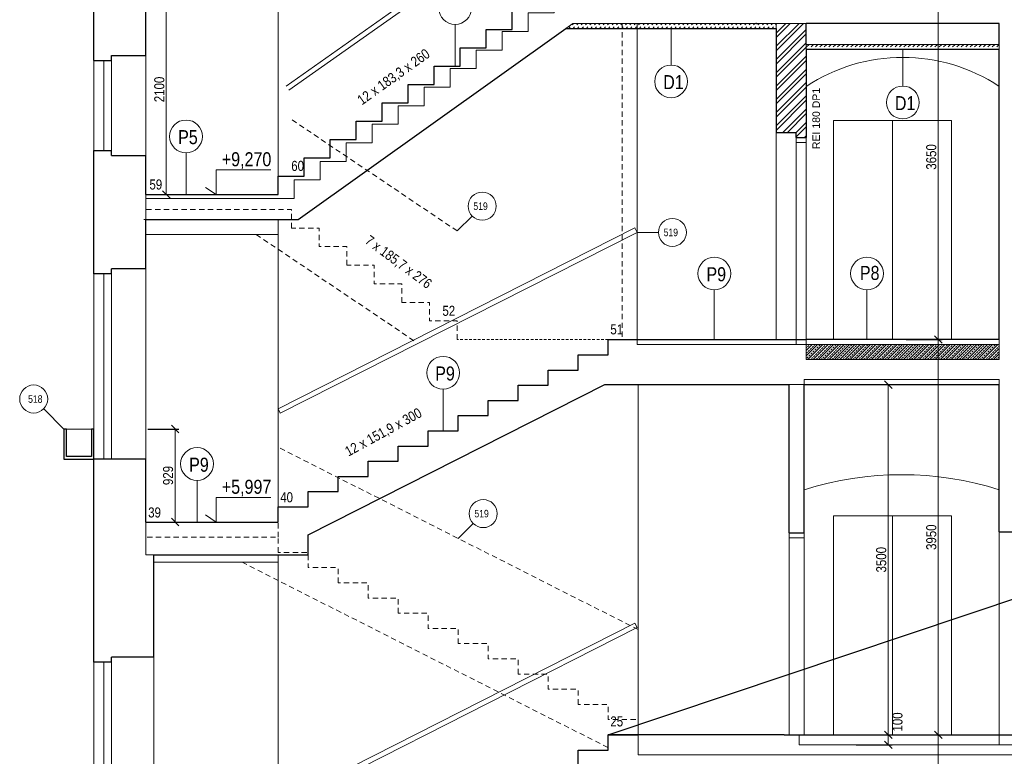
# Model space of a CAD drawing. Header units: millimetres. Extents: x -300958 to -108039, y 30118 to 292543.
# Tile 38 of 256: x -233875 to -224033, y 98314 to 105675. Entities that reach past the tile are written whole.
import ezdxf
from ezdxf.enums import TextEntityAlignment as Align

# ---------------------------------------------------------------- set-up
doc = ezdxf.new("R2010")
doc.units = ezdxf.units.MM
doc.header["$MEASUREMENT"] = 0
doc.linetypes.add('DGN Style 2', pattern=[879.857395, 527.914437, -351.942958])
doc.layers.get('0').update_dxf_attribs({"lineweight": 13})
doc.layers.get('Defpoints').update_dxf_attribs({"color": 3, "lineweight": 13})
for name, color, linetype, lineweight in [('dims', 7, 'Continuous', 9), ('ETAPY', 7, 'Continuous', 0), ('legenda', 7, 'Continuous', 13), ('Materiály', 1, 'Continuous', 13), ('navrh', 1, 'Continuous', 9), ('PSV', 7, 'Continuous', 13), ('schody', 7, 'Continuous', 13), ('tenka', 7, 'Continuous', 13), ('výškové kóty', 7, 'Continuous', 13), ('walls', 7, 'Continuous', 13)]:
    doc.layers.add(name, color=color, linetype=linetype, lineweight=lineweight)
doc.styles.add('STYLE-0', font='ARIALN.TTF')
doc.dimstyles.new('arch', dxfattribs={"dimscale": 50, "dimtxt": 2.5, "dimasz": 2.5, "dimexe": 1.25, "dimexo": 0.9, "dimtad": 1, "dimdec": 0, "dimtxsty": 'STYLE-0', "dimblk": 'ARCHTICK', "dimcen": 2.5, "dimadec": 0, "dimazin": 0, "dimtfac": 1, "dimtdec": 0, "dimtmove": 2, "dimatfit": 3, "dimldrblk": 'ARCHTICK', "dimfxl": 0, "dimarcsym": 0})

# ---------------------------------------------------------------- blocks, each defined once
blk = doc.blocks.new('_ArchTick')
at = {"color": 0, "linetype": 'ByBlock', "flags": 128}
blk.add_lwpolyline([(-0.5, -0.5), (0.5, 0.5)], dxfattribs=at)
blk = doc.blocks.new('*D565')
at = {"layer": 'Defpoints', "color": 0, "linetype": 'Continuous'}
for p in [(-225089.5, 106128.2), (-225089.5, 102478.2), (-224692.6, 102478.2)]:
    blk.add_point(p, dxfattribs=at)
at = {"layer": 'dims', "color": 0, "linetype": 'Continuous', "lineweight": -2}
for p, q in [((-225014.5, 106128.2), (-224655.1, 106128.2)), ((-225014.5, 102478.2), (-224655.1, 102478.2))]:
    blk.add_line(p, q, dxfattribs=at)
at = {"layer": 'dims', "linetype": 'Continuous', "lineweight": 0}
blk.add_line((-224692.6, 106128.2), (-224692.6, 102478.2), dxfattribs=at)
at = {"layer": 'dims', "linetype": 'Continuous', "lineweight": 0, "xscale": 75, "yscale": 75, "zscale": 75}
for p, rotation in [((-224692.6, 106128.2), 90), ((-224692.6, 102478.2), 270)]:
    blk.add_blockref('_ArchTick', p, dxfattribs=dict(at, rotation=rotation))
at = {"layer": 'dims', "color": 0, "linetype": 'Continuous', "insert": (-224762.4, 104303.2), "char_height": 100, "attachment_point": 5, "rotation": 90, "style": 'STYLE-0'}
blk.add_mtext('3650', dxfattribs=at)
blk = doc.blocks.new('*D566')
at = {"layer": 'Defpoints', "color": 0, "linetype": 'Continuous'}
for p in [(-225089.5, 102478.2), (-225089.5, 98528.2), (-224692.6, 98528.2)]:
    blk.add_point(p, dxfattribs=at)
at = {"layer": 'dims', "color": 0, "linetype": 'Continuous', "lineweight": -2}
for p, q in [((-225014.5, 102478.2), (-224655.1, 102478.2)), ((-225014.5, 98528.2), (-224655.1, 98528.2))]:
    blk.add_line(p, q, dxfattribs=at)
at = {"layer": 'dims', "linetype": 'Continuous', "lineweight": 0}
blk.add_line((-224692.6, 102478.2), (-224692.6, 98528.2), dxfattribs=at)
at = {"layer": 'dims', "linetype": 'Continuous', "lineweight": 0, "xscale": 75, "yscale": 75, "zscale": 75}
for p, rotation in [((-224692.6, 102478.2), 90), ((-224692.6, 98528.2), 270)]:
    blk.add_blockref('_ArchTick', p, dxfattribs=dict(at, rotation=rotation))
at = {"layer": 'dims', "color": 0, "linetype": 'Continuous', "insert": (-224762.4, 100503.2), "char_height": 100, "attachment_point": 5, "rotation": 90, "style": 'STYLE-0'}
blk.add_mtext('3950', dxfattribs=at)
blk = doc.blocks.new('*D567')
at = {"layer": 'Defpoints', "color": 0, "linetype": 'Continuous'}
for p in [(-225089.5, 98528.2), (-225089.5, 94658.2), (-224692.6, 94658.2)]:
    blk.add_point(p, dxfattribs=at)
at = {"layer": 'dims', "color": 0, "linetype": 'Continuous', "lineweight": -2}
for p, q in [((-225014.5, 98528.2), (-224655.1, 98528.2)), ((-225014.5, 94658.2), (-224655.1, 94658.2))]:
    blk.add_line(p, q, dxfattribs=at)
at = {"layer": 'dims', "linetype": 'Continuous', "lineweight": 0}
blk.add_line((-224692.6, 98528.2), (-224692.6, 94658.2), dxfattribs=at)
at = {"layer": 'dims', "linetype": 'Continuous', "lineweight": 0, "xscale": 75, "yscale": 75, "zscale": 75}
for p, rotation in [((-224692.6, 98528.2), 90), ((-224692.6, 94658.2), 270)]:
    blk.add_blockref('_ArchTick', p, dxfattribs=dict(at, rotation=rotation))
at = {"layer": 'dims', "color": 0, "linetype": 'Continuous', "insert": (-224762.4, 96593.2), "char_height": 100, "attachment_point": 5, "rotation": 90, "style": 'STYLE-0'}
blk.add_mtext('3870', dxfattribs=at)
blk = doc.blocks.new('*D569')
at = {"layer": 'Defpoints', "color": 0, "linetype": 'Continuous'}
for p in [(-225589.5, 102028.2), (-225589.5, 98528.2), (-225192.6, 98528.2)]:
    blk.add_point(p, dxfattribs=at)
at = {"layer": 'dims', "color": 0, "linetype": 'Continuous', "lineweight": -2}
for p, q in [((-225514.5, 102028.2), (-225155.1, 102028.2)), ((-225514.5, 98528.2), (-225155.1, 98528.2))]:
    blk.add_line(p, q, dxfattribs=at)
at = {"layer": 'dims', "linetype": 'Continuous', "lineweight": 0}
blk.add_line((-225192.6, 102028.2), (-225192.6, 98528.2), dxfattribs=at)
at = {"layer": 'dims', "linetype": 'Continuous', "lineweight": 0, "xscale": 75, "yscale": 75, "zscale": 75}
for p, rotation in [((-225192.6, 102028.2), 90), ((-225192.6, 98528.2), 270)]:
    blk.add_blockref('_ArchTick', p, dxfattribs=dict(at, rotation=rotation))
at = {"layer": 'dims', "color": 0, "linetype": 'Continuous', "insert": (-225262.4, 100278.2), "char_height": 100, "attachment_point": 5, "rotation": 90, "style": 'STYLE-0'}
blk.add_mtext('3500', dxfattribs=at)
blk = doc.blocks.new('*D570')
at = {"layer": 'Defpoints', "color": 0, "linetype": 'Continuous'}
for p in [(-225589.5, 98528.2), (-225589.5, 98428.2), (-225192.6, 98428.2)]:
    blk.add_point(p, dxfattribs=at)
at = {"layer": 'dims', "color": 0, "linetype": 'Continuous', "lineweight": -2}
for p, q in [((-225514.5, 98528.2), (-225155.1, 98528.2)), ((-225514.5, 98428.2), (-225155.1, 98428.2))]:
    blk.add_line(p, q, dxfattribs=at)
at = {"layer": 'dims', "linetype": 'Continuous', "lineweight": 0}
blk.add_line((-225192.6, 98528.2), (-225192.6, 98428.2), dxfattribs=at)
at = {"layer": 'dims', "linetype": 'Continuous', "lineweight": 0, "xscale": 75, "yscale": 75, "zscale": 75}
for p, rotation in [((-225192.6, 98528.2), 90), ((-225192.6, 98428.2), 270)]:
    blk.add_blockref('_ArchTick', p, dxfattribs=dict(at, rotation=rotation))
at = {"layer": 'dims', "color": 0, "linetype": 'Continuous', "insert": (-225100.3, 98657.1), "char_height": 100, "attachment_point": 5, "rotation": 90, "style": 'STYLE-0'}
blk.add_mtext('100', dxfattribs=at)
blk = doc.blocks.new('*D935')
at = {"layer": 'Defpoints', "color": 0, "linetype": 'Continuous'}
for p in [(-232612.6, 106028.1), (-232612.6, 103928.1), (-232409.4, 103928.1)]:
    blk.add_point(p, dxfattribs=at)
at = {"layer": 'dims', "color": 0, "linetype": 'Continuous', "lineweight": -2}
for p, q in [((-232537.6, 106028.1), (-232371.9, 106028.1)), ((-232537.6, 103928.1), (-232371.9, 103928.1))]:
    blk.add_line(p, q, dxfattribs=at)
at = {"layer": 'dims', "linetype": 'Continuous', "lineweight": 0}
blk.add_line((-232409.4, 106028.1), (-232409.4, 103928.1), dxfattribs=at)
at = {"layer": 'dims', "linetype": 'Continuous', "lineweight": 0, "xscale": 75, "yscale": 75, "zscale": 75}
for p, rotation in [((-232409.4, 106028.1), 90), ((-232409.4, 103928.1), 270)]:
    blk.add_blockref('_ArchTick', p, dxfattribs=dict(at, rotation=rotation))
at = {"layer": 'dims', "color": 0, "linetype": 'Continuous', "insert": (-232479.2, 104978.1), "char_height": 100, "attachment_point": 5, "rotation": 90, "style": 'STYLE-0'}
blk.add_mtext('2100', dxfattribs=at)
blk = doc.blocks.new('*D1851')
at = {"layer": 'Defpoints', "color": 0, "linetype": 'Continuous'}
for p in [(-232670.9, 101584.2), (-232321.7, 101584.2), (-232612, 100654.8)]:
    blk.add_point(p, dxfattribs=at)
at = {"layer": 'dims', "color": 0, "linetype": 'Continuous', "lineweight": -2}
for p, q in [((-232595.9, 101584.2), (-232284.2, 101584.2)), ((-232537, 100654.8), (-232284.2, 100654.8))]:
    blk.add_line(p, q, dxfattribs=at)
at = {"layer": 'dims', "linetype": 'Continuous', "lineweight": 0}
blk.add_line((-232321.7, 100654.8), (-232321.7, 101584.2), dxfattribs=at)
at = {"layer": 'dims', "linetype": 'Continuous', "lineweight": 0, "xscale": 75, "yscale": 75, "zscale": 75}
for p, rotation in [((-232321.7, 101584.2), 90), ((-232321.7, 100654.8), 270)]:
    blk.add_blockref('_ArchTick', p, dxfattribs=dict(at, rotation=rotation))
at = {"layer": 'dims', "color": 0, "linetype": 'Continuous', "insert": (-232391.5, 101119.5), "char_height": 100, "attachment_point": 5, "rotation": 90, "style": 'STYLE-0'}
blk.add_mtext('929', dxfattribs=at)

msp = doc.modelspace()

# ---------------------------------------------------------------- hatches: boundary and pattern name
at = {"layer": 'Materiály', "linetype": 'Continuous'}
h = msp.add_hatch(dxfattribs=at)
h.set_pattern_fill('DASH', color=256, scale=250, angle=45, style=0)
h.paths.add_polyline_path([(-228344.7, 105638.2), (-228414.8, 105588.2), (-227852.6, 105588.2), (-227852.6, 105638.2)])
h.paths.add_polyline_path([(-227852.6, 105638.2), (-227852.6, 105588.2), (-227702.6, 105588.2), (-227702.6, 105638.2)])
h.paths.add_polyline_path([(-227702.6, 105638.2), (-227702.6, 105588.2), (-226312.6, 105588.2), (-226312.6, 105638.2)])
h.paths.add_polyline_path([(-226012.6, 105428.2), (-226012.6, 105378.2), (-224082.6, 105378.2), (-224082.6, 105428.2)])
at = {"layer": 'Materiály', "linetype": 'Continuous', "lineweight": 0}
h = msp.add_hatch(dxfattribs=at)
h.set_pattern_fill('ANSI32', color=256, scale=250, style=0)
h.paths.add_polyline_path([(-226012.6, 105638.2), (-226312.6, 105638.2), (-226312.6, 104548.2), (-226112.6, 104548.2), (-226112.6, 104498.2), (-226012.6, 104498.2)])
h = msp.add_hatch(dxfattribs=at)
h.set_pattern_fill('ANSI33', color=256, scale=150, style=0)
h.paths.add_polyline_path([(-226012.6, 102428.2), (-226012.6, 102278.2), (-224082.6, 102278.2), (-224082.6, 102428.2)])

# ---------------------------------------------------------------- linework, layer by layer
at = {"layer": 'ETAPY', "linetype": 'Continuous', "lineweight": 30}
msp.add_line((-227992.6, 98528.2), (-217502.6, 102048.2), dxfattribs=at)
at = {"layer": 'legenda', "linetype": 'Continuous', "lineweight": 0}
for p, q in [((-229522.6, 105627.6), (-229522.6, 105211)), ((-227363.7, 105222.1), (-227363.7, 105588.2)), ((-225047.6, 105012.1), (-225047.6, 105378.2)), ((-232212.6, 104344.6), (-232212.6, 103928.1)), ((-226931.4, 102974.7), (-226931.4, 102478.2)), ((-225405.3, 102974.7), (-225405.3, 102478.2)), ((-229642.6, 101982.7), (-229642.6, 101566.2)), ((-232102.4, 101071.3), (-232102.4, 100654.8))]:
    msp.add_line(p, q, dxfattribs=at)
for centre in [(-229522.6, 105791.3), (-227363.7, 105058.3), (-225047.6, 104848.3), (-232212.6, 104508.4), (-226931.4, 103138.5), (-225405.3, 103138.5), (-229642.6, 102146.5), (-232102.4, 101235.1)]:
    msp.add_circle(centre, 163.8, dxfattribs=at)
at = {"layer": 'Materiály', "linetype": 'Continuous'}
for p, q in [((-226312.6, 104548.2), (-226312.6, 102478.2)), ((-226112.6, 104498.2), (-226112.6, 102428.2)), ((-226112.6, 104448.2), (-226012.6, 104448.2)), ((-226012.6, 104498.2), (-226012.6, 102278.2)), ((-226012.6, 102428.2), (-224082.6, 102428.2))]:
    msp.add_line(p, q, dxfattribs=at)
at = {"layer": 'Materiály', "linetype": 'Continuous', "lineweight": 0}
msp.add_line((-226182.6, 102028.2), (-226032.6, 102028.2), dxfattribs=at)
at = {"layer": 'Materiály', "linetype": 'Continuous', "lineweight": 0, "flags": 128}
msp.add_lwpolyline([(-226032.6, 102078.2), (-226032.6, 102028.2), (-224082.6, 102028.2), (-224082.6, 102078.2)], close=True, dxfattribs=at)
at = {"layer": 'navrh', "linetype": 'Continuous'}
for p, q in [((-231212.6, 105011.4), (-228352.6, 107027.4)), ((-231183.8, 104970.5), (-228323.8, 106986.5)), ((-226312.6, 105588.2), (-226312.6, 105638.2)), ((-224082.6, 105428.2), (-226012.6, 105428.2)), ((-226012.6, 105428.2), (-226012.6, 105378.2)), ((-233032.6, 105268.2), (-233032.6, 104368.1)), ((-232957.6, 105268.2), (-232957.6, 104368.1)), ((-233032.6, 103134.2), (-233032.6, 101284.2)), ((-232957.6, 103134.2), (-232957.6, 101284.2)), ((-233157.6, 101584.2), (-233407.6, 101584.2)), ((-233032.6, 99253.2), (-233032.6, 97304.2)), ((-232957.6, 99253.2), (-232957.6, 97304.2))]:
    msp.add_line(p, q, dxfattribs=at)
at = {"layer": 'navrh', "linetype": 'Continuous', "lineweight": 30}
for p, q in [((-226012.6, 105428.2), (-226012.6, 105638.2)), ((-228414.8, 105588.2), (-226312.6, 105588.2)), ((-226312.6, 105588.2), (-226312.6, 104548.2)), ((-226012.6, 105378.2), (-226012.6, 104498.2)), ((-224082.6, 105378.2), (-226012.6, 105378.2)), ((-226312.6, 104548.2), (-226112.6, 104548.2)), ((-226112.6, 104498.2), (-226112.6, 104548.2)), ((-226112.6, 104498.2), (-226012.6, 104498.2)), ((-232612.6, 103928.1), (-231292.5, 103928.2)), ((-224082.6, 102478.2), (-226012.6, 102478.2))]:
    msp.add_line(p, q, dxfattribs=at)
at = {"layer": 'navrh', "linetype": 'DGN Style 2', "lineweight": 0, "ltscale": 0.1}
for p, q in [((-229502.6, 103563.9), (-231158.6, 104678.1)), ((-227692.6, 99580.1), (-231292.6, 101402.9))]:
    msp.add_line(p, q, dxfattribs=at)
at = {"layer": 'navrh', "linetype": 'Continuous', "lineweight": 30, "flags": 128}
for points in [[(-231292.5, 103928.1), (-231292.5, 104111.4), (-231032.5, 104111.4), (-231032.5, 104294.7), (-230772.5, 104294.7), (-230772.5, 104477.9), (-230512.5, 104477.9), (-230512.5, 104661.2), (-230252.5, 104661.2), (-230252.5, 104844.5), (-229992.5, 104844.5), (-229992.5, 105027.8), (-229732.5, 105027.8), (-229732.5, 105211), (-229472.5, 105211), (-229472.5, 105394.3), (-229212.5, 105394.3), (-229212.5, 105577.5), (-228952.5, 105577.5), (-228952.5, 105760.8)], [(-233132.6, 101284.2), (-233132.6, 101584.2), (-233157.6, 101584.2), (-233157.6, 101309.2), (-233407.6, 101309.2), (-233407.6, 101584.2), (-233432.6, 101584.2), (-233432.6, 101284.2), (-233132.6, 101284.2)]]:
    msp.add_lwpolyline(points, dxfattribs=at)
at = {"layer": 'PSV', "linetype": 'Continuous', "lineweight": 0}
for p, q in [((-229351.6, 103713), (-229502.6, 103563.9)), ((-227490.4, 103549.1), (-227702.6, 103549.1)), ((-233634.8, 101786.4), (-233432.6, 101584.2)), ((-229341.6, 100640.6), (-229492.6, 100491.5))]:
    msp.add_line(p, q, dxfattribs=at)
for centre in [(-229251.9, 103811.4), (-227350.3, 103549.1), (-233735.1, 101884.2), (-229241.9, 100739)]:
    msp.add_circle(centre, 140.1, dxfattribs=at)
at = {"layer": 'schody', "linetype": 'DGN Style 2', "ltscale": 0.1}
for p, q in [((-227852.6, 105638.2), (-227852.6, 102478.2)), ((-231510.9, 103528.1), (-229918.1, 102456.5)), ((-231652.3, 100252.9), (-227992.6, 98399.9))]:
    msp.add_line(p, q, dxfattribs=at)
at = {"layer": 'schody', "linetype": 'DGN Style 2', "ltscale": 0.05}
msp.add_line((-227992.6, 102478.2), (-229502.6, 102478.2), dxfattribs=at)
at = {"layer": 'schody', "linetype": 'DGN Style 2', "ltscale": 0.1, "flags": 128}
for points in [[(-231158.6, 103592.4), (-231158.6, 103778.1), (-232612.6, 103778.1), (-232612.6, 103778.1), (-232612.6, 103778.1)], [(-230606.6, 103221), (-230606.6, 103406.7), (-230882.6, 103406.7), (-230882.6, 103592.4), (-231158.6, 103592.4)], [(-230054.6, 102849.6), (-230054.6, 103035.3), (-230330.6, 103035.3), (-230330.6, 103221), (-230606.6, 103221)], [(-229502.6, 102478.2), (-229502.6, 102663.9), (-229778.6, 102663.9), (-229778.6, 102849.6), (-230054.6, 102849.6)], [(-231292.6, 100502.9), (-231292.6, 100654.8), (-232612.6, 100654.8), (-232612.6, 100654.8), (-232612.6, 100654.8)], [(-231292.6, 100351), (-231292.6, 100502.9), (-232612.6, 100502.9), (-232612.6, 100502.9), (-232612.6, 100502.9)], [(-230692.6, 100047.2), (-230692.6, 100199.1), (-230992.6, 100199.1), (-230992.6, 100351), (-231292.6, 100351)], [(-230092.6, 99743.4), (-230092.6, 99895.3), (-230392.6, 99895.3), (-230392.6, 100047.2), (-230692.6, 100047.2)], [(-229492.6, 99439.6), (-229492.6, 99591.5), (-229792.6, 99591.5), (-229792.6, 99743.4), (-230092.6, 99743.4)], [(-228892.6, 99135.8), (-228892.6, 99287.7), (-229192.6, 99287.7), (-229192.6, 99439.6), (-229492.6, 99439.6)], [(-228292.6, 98832), (-228292.6, 98983.9), (-228592.6, 98983.9), (-228592.6, 99135.8), (-228892.6, 99135.8)], [(-227692.6, 98528.2), (-227692.6, 98680.1), (-227992.6, 98680.1), (-227992.6, 98832), (-228292.6, 98832)]]:
    msp.add_lwpolyline(points, dxfattribs=at)
at = {"layer": 'tenka', "linetype": 'Continuous'}
for p, q in [((-231292.5, 103928.1), (-231292.6, 106028.2)), ((-228414.8, 105588.2), (-228344.7, 105638.2)), ((-228344.7, 105638.2), (-226012.6, 105638.2)), ((-227702.6, 105638.2), (-227702.6, 102478.2)), ((-224082.6, 105378.2), (-224082.6, 105428.2)), ((-232612.6, 105318.2), (-232612.6, 104318.1)), ((-233132.6, 105268.2), (-233132.6, 104368.1)), ((-232957.6, 105268.2), (-233132.6, 105268.2)), ((-225739.6, 104668.2), (-225739.6, 102478.2)), ((-224559.6, 104668.2), (-225739.6, 104668.2)), ((-225149.6, 104668.2), (-225149.6, 102478.2)), ((-224559.6, 104668.2), (-224559.6, 102478.2)), ((-232957.6, 104368.1), (-233132.6, 104368.1)), ((-232632.6, 103678.1), (-232612.6, 103678.1)), ((-231292.6, 100806.7), (-231292.6, 103678.1)), ((-231292.6, 101786.2), (-227725, 103593.8)), ((-231270, 101741.6), (-227702.4, 103549.2)), ((-232612.6, 103528.1), (-231292.6, 103528.1)), ((-232612.6, 103184.2), (-232612.6, 101284.2)), ((-233132.6, 103134.2), (-233132.6, 101284.2)), ((-227702.6, 102428.2), (-227702.6, 102478.2)), ((-224082.6, 102478.2), (-224082.6, 102278.2)), ((-226012.6, 102428.2), (-227702.6, 102428.2)), ((-224082.6, 102278.2), (-226012.6, 102278.2)), ((-227692.6, 98528.2), (-227692.6, 102028.2)), ((-226032.6, 102028.2), (-226032.6, 98528.2)), ((-231292.6, 101786.2), (-231270, 101741.6)), ((-225739.6, 100718.2), (-225739.6, 98528.2)), ((-224559.6, 100718.2), (-225739.6, 100718.2)), ((-225149.6, 100718.2), (-225149.6, 98528.2)), ((-224559.6, 100718.2), (-224559.6, 98528.2)), ((-226182.6, 100548.2), (-226182.6, 98528.2)), ((-226182.6, 100498.2), (-226032.6, 100498.2)), ((-226032.6, 100548.2), (-226032.6, 98528.2)), ((-224082.6, 100558.2), (-224082.6, 98528.2)), ((-232532.6, 100328.2), (-232612.6, 100328.2)), ((-231292.6, 96825.4), (-231292.6, 100328.2)), ((-231158.8, 97904), (-227725, 99643.8)), ((-231158.8, 97847.9), (-227702.4, 99599.2)), ((-233132.6, 99253.2), (-233132.6, 97304.2)), ((-232532.6, 99303.2), (-232532.6, 97304.2)), ((-227692.6, 98328.2), (-227692.6, 98528.2)), ((-226082.6, 98528.2), (-226082.6, 98428.2)), ((-224082.6, 98528.2), (-224082.6, 98428.2)), ((-226082.6, 98428.2), (-224082.6, 98428.2)), ((-224082.6, 98428.2), (-217352.6, 98428.2)), ((-227692.6, 98328.2), (-217352.6, 98328.2))]:
    msp.add_line(p, q, dxfattribs=at)
at = {"layer": 'tenka', "linetype": 'DGN Style 2'}
for p, q in [((-232612.6, 103678.1), (-232612.6, 103928.1)), ((-227725, 103593.8), (-227702.4, 103549.2)), ((-232612.6, 100654.8), (-232612.6, 100328.2)), ((-227725, 99643.8), (-227702.4, 99599.2))]:
    msp.add_line(p, q, dxfattribs=at)
at = {"layer": 'tenka', "linetype": 'Continuous', "flags": 128}
for points in [[(-232612.6, 103888.1), (-231132.6, 103888.2), (-231132.6, 104073.7), (-230872.6, 104073.7), (-230872.6, 104259.1), (-230612.6, 104259.1), (-230612.6, 104444.6), (-230352.6, 104444.6), (-230352.6, 104630), (-230092.6, 104630), (-230092.6, 104815.5), (-229832.6, 104815.5), (-229832.6, 105000.9), (-229572.6, 105000.9), (-229572.6, 105186.4), (-229312.6, 105186.4), (-229312.6, 105371.8), (-229052.6, 105371.8), (-229052.6, 105557.3), (-228792.6, 105557.3), (-228792.6, 105742.7), (-228532.6, 105742.7), (-228532.6, 105838.2)], [(-231292.6, 100101), (-231292.6, 100252.9), (-232532.6, 100252.9), (-232532.6, 100252.9), (-232532.6, 100252.9)]]:
    msp.add_lwpolyline(points, dxfattribs=at)
at = {"layer": 'tenka', "linetype": 'Continuous', "extrusion": (0, 0, -1)}
for centre, radius, start, end in [((225047.6, 103547.6), 1750.6, 56.54705, 123.45295), ((225057.6, 97884.4), 3243.7, 72.50768, 107.49232)]:
    msp.add_arc(centre, radius, start, end, dxfattribs=at)
at = {"layer": 'výškové kóty', "linetype": 'Continuous', "lineweight": 0, "flags": 128}
for points in [[(-231363.9, 104173.5), (-231912.6, 104173.5), (-231912.6, 103928.1), (-232019, 103998.5)], [(-231363.9, 100900.2), (-231912.6, 100900.2), (-231912.6, 100654.8), (-232019, 100725.2)]]:
    msp.add_lwpolyline(points, dxfattribs=at)
at = {"layer": 'walls', "linetype": 'Continuous', "lineweight": 30}
for p, q in [((-232612.6, 105318.2), (-232612.6, 106188.2)), ((-233132.6, 105268.2), (-233132.6, 105768.2)), ((-226012.6, 105638.2), (-226012.6, 105638.2)), ((-224082.6, 105638.2), (-226012.6, 105638.2)), ((-224082.6, 105428.2), (-224082.6, 105638.2)), ((-231092.8, 103678.1), (-228414.8, 105588.2)), ((-232957.6, 105318.2), (-232612.6, 105318.2)), ((-232957.6, 105268.2), (-232957.6, 105318.2)), ((-224082.6, 102478.2), (-224082.6, 105378.2)), ((-233132.6, 105268.2), (-232957.6, 105268.2)), ((-233132.6, 103134.2), (-233132.6, 104368.1)), ((-233132.6, 104368.1), (-232957.6, 104368.1)), ((-232957.6, 104318.1), (-232957.6, 104368.1)), ((-232957.6, 104318.1), (-232612.6, 104318.1)), ((-232612.6, 103928.1), (-232612.6, 104318.1)), ((-232612.6, 103678.1), (-231092.8, 103678.1)), ((-232612.6, 103184.2), (-232612.6, 103678.1)), ((-232612.6, 103184.2), (-232957.6, 103184.2)), ((-232957.6, 103134.2), (-232957.6, 103184.2)), ((-232957.6, 103134.2), (-233132.6, 103134.2)), ((-230992.6, 100526.5), (-228026.7, 102028.2)), ((-228026.7, 102028.2), (-226182.6, 102028.2)), ((-226182.6, 100548.2), (-226182.6, 102028.2)), ((-226032.6, 102028.2), (-224082.6, 102028.2)), ((-226032.6, 100548.2), (-226032.6, 102028.2)), ((-224082.6, 100558.2), (-224082.6, 102028.2)), ((-233132.6, 99253.2), (-233132.6, 101284.2)), ((-232612.6, 101284.2), (-233132.6, 101284.2)), ((-232612.6, 100654.8), (-232612.6, 101284.2)), ((-232612.6, 100654.8), (-231292.6, 100654.8)), ((-230992.6, 100328.2), (-230992.6, 100526.5)), ((-226182.6, 100548.2), (-226032.6, 100548.2)), ((-232532.6, 100328.2), (-230992.6, 100328.2)), ((-232532.6, 99303.2), (-232532.6, 100328.2)), ((-232957.6, 99253.2), (-233132.6, 99253.2)), ((-232532.6, 99303.2), (-232957.6, 99303.2)), ((-232957.6, 99253.2), (-232957.6, 99303.2)), ((-226232.6, 98528.2), (-227992.6, 98528.2)), ((-226232.6, 98528.2), (-224082.6, 98528.2)), ((-224082.6, 98528.2), (-217352.6, 98528.2))]:
    msp.add_line(p, q, dxfattribs=at)
at = {"layer": 'walls', "linetype": 'Continuous', "lineweight": 30, "flags": 128}
for points in [[(-228292.6, 102173.8), (-228292.6, 102325.7), (-227992.6, 102325.7), (-227992.6, 102478.2), (-226012.6, 102478.2)], [(-228892.6, 101870), (-228892.6, 102021.9), (-228592.6, 102021.9), (-228592.6, 102173.8), (-228292.6, 102173.8)], [(-229492.6, 101566.2), (-229492.6, 101718.1), (-229192.6, 101718.1), (-229192.6, 101870), (-228892.6, 101870)], [(-230092.6, 101262.4), (-230092.6, 101414.3), (-229792.6, 101414.3), (-229792.6, 101566.2), (-229492.6, 101566.2)], [(-230692.6, 100958.6), (-230692.6, 101110.5), (-230392.6, 101110.5), (-230392.6, 101262.4), (-230092.6, 101262.4)], [(-231292.6, 100654.8), (-231292.6, 100806.7), (-230992.6, 100806.7), (-230992.6, 100958.6), (-230692.6, 100958.6)], [(-224082.6, 100558.2), (-223662.6, 100558.2), (-223662.6, 100498.2)], [(-228292.6, 98218.6), (-228292.6, 98373.4), (-227992.6, 98373.4), (-227992.6, 98528.2), (-227692.6, 98528.2)]]:
    msp.add_lwpolyline(points, dxfattribs=at)
at = {"layer": 'walls', "linetype": 'Continuous', "lineweight": 30}
msp.add_point((-226512.6, 105638.2), dxfattribs=at)

# ---------------------------------------------------------------- texts
at = {"layer": 'legenda', "linetype": 'Continuous', "lineweight": 0, "char_height": 140, "attachment_point": 1, "style": 'STYLE-0'}
for s, insert, width in [('D1', (-227442.5, 105121), 298.375), ('D1', (-225126.4, 104911), 298.375), ('P5', (-232291.4, 104571.1), 1046.843), ('P9', (-227010.1, 103201.2), 1046.843), ('P8', (-225476.5, 103214.2), 311.932), ('P9', (-229721.4, 102209.2), 258.724), ('P9', (-232181.2, 101297.8), 258.724)]:
    msp.add_mtext(s, dxfattribs=dict(at, insert=insert, width=width))
at = {"layer": 'PSV', "linetype": 'Continuous', "lineweight": 0, "style": 'STYLE-0'}
for s, p in [('519', (-229267.9, 103811.4)), ('519', (-227366.2, 103549.1)), ('518', (-233719.2, 101884.2)), ('519', (-229257.9, 100739))]:
    msp.add_text(s, height=75, dxfattribs=at).set_placement(p, align=Align.MIDDLE_CENTER)
at = {"layer": 'PSV', "linetype": 'Continuous', "lineweight": 0, "insert": (-225913, 104688), "char_height": 75, "attachment_point": 5, "rotation": 90, "line_spacing_factor": 0.725795, "style": 'STYLE-0'}
msp.add_mtext('\\fArial|b0|i0|c238|p39;REI 180 DP1', dxfattribs=at)
at = {"layer": 'schody', "linetype": 'Continuous', "style": 'STYLE-0'}
msp.add_text('12 x 183,3 x 260', height=100, rotation=35.57962, dxfattribs=at).set_placement((-230138.6, 105104.7), align=Align.MIDDLE_CENTER)
for s, p in [('60', (-231096.8, 104214)), ('59', (-232514.5, 104028.4)), ('52', (-229585.7, 102765.9)), ('51', (-227906.9, 102580.2)), ('40', (-231206.9, 100902.5)), ('39', (-232526.9, 100750.6)), ('25', (-227906.9, 98662.5))]:
    msp.add_text(s, height=100, dxfattribs=at).set_placement(p, align=Align.MIDDLE_CENTER)
at = {"layer": 'schody', "linetype": 'Continuous', "lineweight": 0, "style": 'STYLE-0'}
for s, rotation, p in [('7 x 185,7 x 276', 323.4601, (-230087.6, 103254.6)), ('12 x 151,9 x 300', 28.64057, (-230240.7, 101554.4))]:
    msp.add_text(s, height=100, rotation=rotation, dxfattribs=at).set_placement(p, align=Align.MIDDLE_CENTER)
at = {"layer": 'výškové kóty', "linetype": 'Continuous', "lineweight": 0, "char_height": 140, "width": 1046.843, "attachment_point": 1, "style": 'STYLE-0'}
for s, insert in [('+9,270', (-231854.8, 104350.4)), ('+5,997', (-231854.8, 101077.1))]:
    msp.add_mtext(s, dxfattribs=dict(at, insert=insert))

# ---------------------------------------------------------------- dimensions: what is measured, and where the dimension line sits
at = {"layer": 'dims', "linetype": 'Continuous'}
for base, p1, p2, picture, middle in [((-224692.6, 102478.2), (-225089.5, 106128.2), (-225089.5, 102478.2), '*D565', (-224762.4, 104303.2)), ((-232409.4, 103928.1), (-232612.6, 106028.1), (-232612.6, 103928.1), '*D935', (-232479.2, 104978.1)), ((-224692.6, 98528.2), (-225089.5, 102478.2), (-225089.5, 98528.2), '*D566', (-224762.4, 100503.2)), ((-225192.6, 98528.2), (-225589.5, 102028.2), (-225589.5, 98528.2), '*D569', (-225262.4, 100278.2)), ((-232321.7, 101584.2), (-232612, 100654.8), (-232670.9, 101584.2), '*D1851', (-232391.5, 101119.5)), ((-224692.6, 94658.2), (-225089.5, 98528.2), (-225089.5, 94658.2), '*D567', (-224762.4, 96593.2))]:
    dim = msp.add_linear_dim(base=base, p1=p1, p2=p2, angle=90, dimstyle='arch', override={"dimtxt": 2, "dimasz": 1.5, "dimexe": 0.75, "dimexo": 1.5, "dimgap": 0.375, "dimcen": 0.05, "dimclrd": 256, "dimlwd": 0}, dxfattribs=at)
    dim.commit()
    dim.dimension.update_dxf_attribs({"geometry": picture, "text_midpoint": middle})
dim = msp.add_linear_dim(base=(-225192.6, 98428.2), p1=(-225589.5, 98528.2), p2=(-225589.5, 98428.2), angle=90, dimstyle='arch', override={"dimtxt": 2, "dimasz": 1.5, "dimexe": 0.75, "dimexo": 1.5, "dimgap": 0.375, "dimcen": 0.05, "dimclrd": 256, "dimlwd": 0}, dxfattribs=at)
dim.commit()
dim.dimension.update_dxf_attribs({"geometry": '*D570', "text_midpoint": (-225100.3, 98657.1), "dimtype": 160})

doc.saveas('drawing.dxf')
